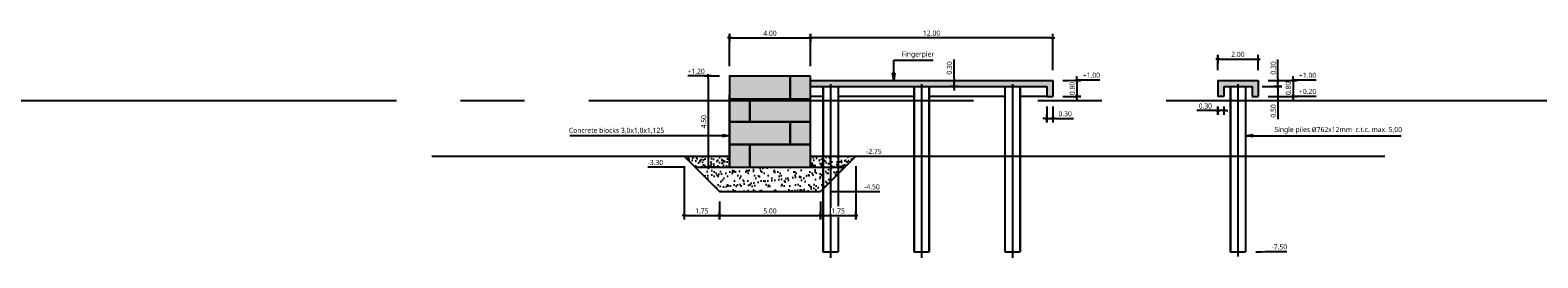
# Model space of a CAD drawing. Header units: metres. Extents: x 2831 to 4656, y -1529 to 547.
# Tile 7 of 20: x 3767 to 3842, y -1468 to -1457. Entities that reach past the tile are written whole.
import ezdxf

# ---------------------------------------------------------------- set-up
doc = ezdxf.new("R2010")
doc.units = ezdxf.units.M
doc.linetypes.add('06 Sections$0$CENTER2', pattern=[28.575, 19.05, -3.175, 3.175, -3.175])
for name, color, linetype in [('06 Sections$0$H000B2-HATCH-018', 1, 'Continuous'), ('06 Sections$0$H000B3-HATCH-025', 7, 'Continuous'), ('06 Sections$0$H000BW-HATCH-K253', 253, 'Continuous'), ('06 Sections$0$H000E3-GEN-025', 7, 'Continuous'), ('06 Sections$0$H000E4-GEN-035', 3, 'Continuous'), ('06 Sections$0$H000E5-GEN-050', 4, 'Continuous'), ('06 Sections$0$H000H3-TEXT-025', 7, 'Continuous'), ('06 Sections$0$H000S3-DIM-025', 7, 'Continuous'), ('06 Sections$0$H030L2-SYS-018', 1, '06 Sections$0$CENTER2'), ('06 Sections$0$H030L8-SYS-013', 8, '06 Sections$0$CENTER2')]:
    doc.layers.add(name, color=color, linetype=linetype)
doc.styles.add('06 Sections$0$ISO', font='segoeui.ttf')
doc.dimstyles.new('06 Sections$0$WB-M100', dxfattribs={"dimscale": 0.1, "dimtxt": 2.5, "dimasz": 1, "dimexe": 2, "dimexo": 5, "dimgap": 1, "dimtad": 1, "dimzin": 0, "dimdsep": 46, "dimtxsty": '06 Sections$0$ISO', "dimblk1": '06 Sections$0$dimdot', "dimblk2": '06 Sections$0$dimdot', "dimsah": 1, "dimcen": 0, "dimdle": 2, "dimclrd": 256, "dimclre": 256, "dimclrt": 256, "dimadec": 0, "dimazin": 0, "dimtp": 1, "dimtfac": 1, "dimtix": 1, "dimtmove": 0, "dimatfit": 3, "dimldrblk": '06 Sections$0$dimpijl', "dimfxl": 2, "dimtolj": 1, "dimtzin": 1, "dimlwd": -1, "dimlwe": -1, "dimarcsym": 0})
pattern_1 = [(50, (-96.21653, -0.5), (0.546554, -0.04781726), [0.05715, -0.62865]), (355, (-96.21653, -0.5), (-0.10573026, 0.57317054), [0.04572, -0.50292175]), (100.45144, (-96.171, -0.504), (0.44082374, 0.52535326), [0.04857003, -0.53427073]), (46.1842, (-96.2165, -0.3476), (0.8132371, -0.126127), [0.085725, -0.942975]), (96.63556, (-96.1488, -0.3581), (0.7122124, 0.7422784), [0.0728551, -0.8014068]), (351.18415, (-96.2165, -0.3476), (0.7122124, 0.7422784), [0.0685799, -0.7543792]), (21, (-96.14033, -0.3857), (0.45484317, -0.3067956), [0.05715, -0.62865]), (326, (-96.14033, -0.3857), (0.1854061, 0.5525639), [0.04572, -0.50292]), (71.45144, (-96.10243, -0.41127), (0.64024926, 0.2457683), [0.04857003, -0.5342698]), (37.5, (-96.21653, -0.5), (0.00926581, 0.253665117), [0, -0.496824, 0, -0.51054, 0, -0.504825]), (7.5, (-96.21653, -0.5), (0.20045899, 0.30054172), [0, -0.291084, 0, -0.485394, 0, -0.192405]), (327.5, (-96.38646, -0.5), (0.406771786, -0.01718623), [0, -0.1905, 0, -0.59436, 0, -0.78867]), (317.5, (-96.46266, -0.5), (0.44438754, 0.07627947), [0, -0.24765, 0, -0.394716, 0, -0.56007])]

# ---------------------------------------------------------------- blocks, each defined once
blk = doc.blocks.new('06 Sections$0$dimdot')
blk.add_line((-1, 0), (1, 0))
at = {"const_width": 0.5}
blk.add_lwpolyline([(-0.25, 0, 1), (0.25, 0, 1)], format="xyb", close=True, dxfattribs=at)
blk.add_lwpolyline([(0, -2), (0, 2)])
blk = doc.blocks.new('*D406')
at = {"layer": '06 Sections$0$H000S3-DIM-025', "transparency": 16777216}
for p, q in [((492.72, 1.7), (492.72, 3.307)), ((492.82, 3.107), (496.62, 3.107)), ((496.72, 1.7), (496.72, 3.307))]:
    blk.add_line(p, q, dxfattribs=at)
at = {"layer": '06 Sections$0$H000S3-DIM-025', "transparency": 16777216, "xscale": 0.1, "yscale": 0.1, "zscale": 0.1, "rotation": 180}
blk.add_blockref('06 Sections$0$dimdot', (492.72, 3.107), dxfattribs=at)
at = {"layer": '06 Sections$0$H000S3-DIM-025', "transparency": 16777216, "xscale": 0.1, "yscale": 0.1, "zscale": 0.1}
blk.add_blockref('06 Sections$0$dimdot', (496.72, 3.107), dxfattribs=at)
at = {"layer": '06 Sections$0$H000S3-DIM-025', "transparency": 16777216, "insert": (494.72, 3.336), "char_height": 0.25, "attachment_point": 5, "style": '06 Sections$0$ISO', "bg_fill": 3, "box_fill_scale": 1.1, "bg_fill_color": 256, "bg_fill_true_color": 13158600, "bg_fill_transparency": 0}
blk.add_mtext('\\A1;4.00', dxfattribs=at)
blk = doc.blocks.new('06 Sections$0$dimpijl')
at = {"linetype": 'Continuous'}
blk.add_hatch(color=256, dxfattribs=at).paths.add_polyline_path([(0, 0), (-3.5, 0.58), (-3.5, -0.58)])
for p, q in [((-3.5, 0.58), (0, 0)), ((-3.5, 0.58), (-3.5, -0.58)), ((0, 0), (-3.5, -0.58))]:
    blk.add_line(p, q, dxfattribs=at)
blk = doc.blocks.new('*D407')
at = {"layer": '06 Sections$0$H000S3-DIM-025', "transparency": 16777216}
for p, q in [((492.22, 1.2), (491.468, 1.2)), ((491.668, 1.1), (491.668, -3.2)), ((492.22, -3.3), (491.468, -3.3))]:
    blk.add_line(p, q, dxfattribs=at)
at = {"layer": '06 Sections$0$H000S3-DIM-025', "transparency": 16777216, "xscale": 0.1, "yscale": 0.1, "zscale": 0.1}
for p, rotation in [((491.668, 1.2), 90), ((491.668, -3.3), 270)]:
    blk.add_blockref('06 Sections$0$dimdot', p, dxfattribs=dict(at, rotation=rotation))
at = {"layer": '06 Sections$0$H000S3-DIM-025', "transparency": 16777216, "insert": (491.439, -1.05), "char_height": 0.25, "attachment_point": 5, "rotation": 90, "style": '06 Sections$0$ISO', "bg_fill": 3, "box_fill_scale": 1.1, "bg_fill_color": 256, "bg_fill_true_color": 13158600, "bg_fill_transparency": 0}
blk.add_mtext('\\A1;4.50', dxfattribs=at)
blk = doc.blocks.new('*D345')
at = {"layer": '06 Sections$0$H000S3-DIM-025', "transparency": 16777216}
for p, q in [((491.79, 1.221), (490.646, 1.221)), ((491.99, 1.2), (491.79, 1.221)), ((492.22, 1.2), (491.99, 1.2))]:
    blk.add_line(p, q, dxfattribs=at)
at = {"layer": '06 Sections$0$H000S3-DIM-025', "transparency": 16777216, "insert": (491.068, 1.451), "char_height": 0.25, "attachment_point": 5, "style": '06 Sections$0$ISO', "bg_fill": 3, "box_fill_scale": 1.1, "bg_fill_color": 256, "bg_fill_true_color": 13158600, "bg_fill_transparency": 0}
blk.add_mtext('\\A1;+1.20', dxfattribs=at)
blk = doc.blocks.new('*D305')
at = {"layer": '06 Sections$0$H000S3-DIM-025', "transparency": 16777216}
blk.add_line((490.52, -3.3), (488.669, -3.3), dxfattribs=at)
at = {"layer": '06 Sections$0$H000S3-DIM-025', "transparency": 16777216, "insert": (489.047, -3.071), "char_height": 0.25, "attachment_point": 5, "style": '06 Sections$0$ISO', "bg_fill": 3, "box_fill_scale": 1.1, "bg_fill_color": 256, "bg_fill_true_color": 13158600, "bg_fill_transparency": 0}
blk.add_mtext('\\A1;-3.30', dxfattribs=at)
blk = doc.blocks.new('*D304')
at = {"layer": '06 Sections$0$H000S3-DIM-025', "transparency": 16777216}
for p, q in [((490.47, -3.25), (490.47, -5.896)), ((492.22, -5), (492.22, -5.896)), ((490.57, -5.696), (492.12, -5.696))]:
    blk.add_line(p, q, dxfattribs=at)
at = {"layer": '06 Sections$0$H000S3-DIM-025', "transparency": 16777216, "xscale": 0.1, "yscale": 0.1, "zscale": 0.1, "rotation": 180}
blk.add_blockref('06 Sections$0$dimdot', (490.47, -5.696), dxfattribs=at)
at = {"layer": '06 Sections$0$H000S3-DIM-025', "transparency": 16777216, "xscale": 0.1, "yscale": 0.1, "zscale": 0.1}
blk.add_blockref('06 Sections$0$dimdot', (492.22, -5.696), dxfattribs=at)
at = {"layer": '06 Sections$0$H000S3-DIM-025', "transparency": 16777216, "insert": (491.345, -5.466), "char_height": 0.25, "attachment_point": 5, "style": '06 Sections$0$ISO', "bg_fill": 3, "box_fill_scale": 1.1, "bg_fill_color": 256, "bg_fill_true_color": 13158600, "bg_fill_transparency": 0}
blk.add_mtext('\\A1;1.75', dxfattribs=at)
blk = doc.blocks.new('*D408')
at = {"layer": '06 Sections$0$H000S3-DIM-025', "transparency": 16777216}
for p, q in [((492.22, -5), (492.22, -5.896)), ((497.22, -5), (497.22, -5.896)), ((492.32, -5.696), (497.12, -5.696))]:
    blk.add_line(p, q, dxfattribs=at)
at = {"layer": '06 Sections$0$H000S3-DIM-025', "transparency": 16777216, "xscale": 0.1, "yscale": 0.1, "zscale": 0.1, "rotation": 180}
blk.add_blockref('06 Sections$0$dimdot', (492.22, -5.696), dxfattribs=at)
at = {"layer": '06 Sections$0$H000S3-DIM-025', "transparency": 16777216, "xscale": 0.1, "yscale": 0.1, "zscale": 0.1}
blk.add_blockref('06 Sections$0$dimdot', (497.22, -5.696), dxfattribs=at)
at = {"layer": '06 Sections$0$H000S3-DIM-025', "transparency": 16777216, "insert": (494.72, -5.467), "char_height": 0.25, "attachment_point": 5, "style": '06 Sections$0$ISO', "bg_fill": 3, "box_fill_scale": 1.1, "bg_fill_color": 256, "bg_fill_true_color": 13158600, "bg_fill_transparency": 0}
blk.add_mtext('\\A1;5.00', dxfattribs=at)
blk = doc.blocks.new('*D302')
at = {"layer": '06 Sections$0$H000S3-DIM-025', "transparency": 16777216}
for p, q in [((498.97, -3.25), (498.97, -5.896)), ((497.22, -5), (497.22, -5.896)), ((497.32, -5.696), (498.87, -5.696))]:
    blk.add_line(p, q, dxfattribs=at)
at = {"layer": '06 Sections$0$H000S3-DIM-025', "transparency": 16777216, "xscale": 0.1, "yscale": 0.1, "zscale": 0.1, "rotation": 180}
blk.add_blockref('06 Sections$0$dimdot', (497.22, -5.696), dxfattribs=at)
at = {"layer": '06 Sections$0$H000S3-DIM-025', "transparency": 16777216, "xscale": 0.1, "yscale": 0.1, "zscale": 0.1}
blk.add_blockref('06 Sections$0$dimdot', (498.97, -5.696), dxfattribs=at)
at = {"layer": '06 Sections$0$H000S3-DIM-025', "transparency": 16777216, "insert": (498.095, -5.466), "char_height": 0.25, "attachment_point": 5, "style": '06 Sections$0$ISO', "bg_fill": 3, "box_fill_scale": 1.1, "bg_fill_color": 256, "bg_fill_true_color": 13158600, "bg_fill_transparency": 0}
blk.add_mtext('\\A1;1.75', dxfattribs=at)
blk = doc.blocks.new('*D306')
at = {"layer": '06 Sections$0$H000S3-DIM-025', "transparency": 16777216}
blk.add_line((497.72, -4.5), (500.151, -4.5), dxfattribs=at)
at = {"layer": '06 Sections$0$H000S3-DIM-025', "transparency": 16777216, "insert": (499.772, -4.271), "char_height": 0.25, "attachment_point": 5, "style": '06 Sections$0$ISO', "bg_fill": 3, "box_fill_scale": 1.1, "bg_fill_color": 256, "bg_fill_true_color": 13158600, "bg_fill_transparency": 0}
blk.add_mtext('\\A1;-4.50', dxfattribs=at)
blk = doc.blocks.new('*D303')
at = {"layer": '06 Sections$0$H000S3-DIM-025', "transparency": 16777216}
blk.add_line((499.47, -2.75), (500.241, -2.75), dxfattribs=at)
at = {"layer": '06 Sections$0$H000S3-DIM-025', "transparency": 16777216, "insert": (499.866, -2.521), "char_height": 0.25, "attachment_point": 5, "style": '06 Sections$0$ISO', "bg_fill": 3, "box_fill_scale": 1.1, "bg_fill_color": 256, "bg_fill_true_color": 13158600, "bg_fill_transparency": 0}
blk.add_mtext('\\A1;-2.75', dxfattribs=at)
blk = doc.blocks.new('*D420')
at = {"layer": '06 Sections$0$H000S3-DIM-025', "transparency": 16777216}
for p, q in [((496.719, 1.7), (496.719, 3.307)), ((508.62, 3.107), (496.819, 3.107)), ((508.72, 1.5), (508.72, 3.307))]:
    blk.add_line(p, q, dxfattribs=at)
at = {"layer": '06 Sections$0$H000S3-DIM-025', "transparency": 16777216, "xscale": 0.1, "yscale": 0.1, "zscale": 0.1, "rotation": 180}
blk.add_blockref('06 Sections$0$dimdot', (496.719, 3.107), dxfattribs=at)
at = {"layer": '06 Sections$0$H000S3-DIM-025', "transparency": 16777216, "xscale": 0.1, "yscale": 0.1, "zscale": 0.1}
blk.add_blockref('06 Sections$0$dimdot', (508.72, 3.107), dxfattribs=at)
at = {"layer": '06 Sections$0$H000S3-DIM-025', "transparency": 16777216, "insert": (502.72, 3.337), "char_height": 0.25, "attachment_point": 5, "style": '06 Sections$0$ISO', "bg_fill": 3, "box_fill_scale": 1.1, "bg_fill_color": 256, "bg_fill_true_color": 13158600, "bg_fill_transparency": 0}
blk.add_mtext('\\A1;12.00', dxfattribs=at)
blk = doc.blocks.new('*D355')
at = {"layer": '06 Sections$0$H000S3-DIM-025', "transparency": 16777216}
for p, q in [((509.22, 1), (509.712, 1)), ((509.712, 1), (509.912, 1.021)), ((509.912, 1.021), (511.056, 1.021))]:
    blk.add_line(p, q, dxfattribs=at)
at = {"layer": '06 Sections$0$H000S3-DIM-025', "transparency": 16777216, "insert": (510.634, 1.251), "char_height": 0.25, "attachment_point": 5, "style": '06 Sections$0$ISO', "bg_fill": 3, "box_fill_scale": 1.1, "bg_fill_color": 256, "bg_fill_true_color": 13158600, "bg_fill_transparency": 0}
blk.add_mtext('\\A1;+1.00', dxfattribs=at)
blk = doc.blocks.new('*D421')
at = {"layer": '06 Sections$0$H000S3-DIM-025', "transparency": 16777216}
for p, q in [((509.22, 1), (510.112, 1)), ((509.912, 1.1), (509.912, 1.2)), ((509.912, 1), (509.912, 0.2)), ((509.22, 0.2), (510.112, 0.2)), ((509.912, 0.1), (509.912, 0))]:
    blk.add_line(p, q, dxfattribs=at)
at = {"layer": '06 Sections$0$H000S3-DIM-025', "transparency": 16777216, "xscale": 0.1, "yscale": 0.1, "zscale": 0.1}
for p, rotation in [((509.912, 1), 270), ((509.912, 0.2), 90)]:
    blk.add_blockref('06 Sections$0$dimdot', p, dxfattribs=dict(at, rotation=rotation))
at = {"layer": '06 Sections$0$H000S3-DIM-025', "transparency": 16777216, "insert": (509.682, 0.6), "char_height": 0.25, "attachment_point": 5, "rotation": 90, "style": '06 Sections$0$ISO', "bg_fill": 3, "box_fill_scale": 1.1, "bg_fill_color": 256, "bg_fill_true_color": 13158600, "bg_fill_transparency": 0}
blk.add_mtext('\\A1;0.80', dxfattribs=at)
blk = doc.blocks.new('*D422')
at = {"layer": '06 Sections$0$H000S3-DIM-025', "transparency": 16777216}
for p, q in [((503.832, 1.1), (503.832, 2.025)), ((503.832, 0.7), (503.832, 1)), ((503.847, 1), (504.032, 1)), ((503.32, 0.7), (504.032, 0.7)), ((503.832, 0.6), (503.832, 0.5))]:
    blk.add_line(p, q, dxfattribs=at)
at = {"layer": '06 Sections$0$H000S3-DIM-025', "transparency": 16777216, "xscale": 0.1, "yscale": 0.1, "zscale": 0.1}
for p, rotation in [((503.832, 1), 270), ((503.832, 0.7), 90)]:
    blk.add_blockref('06 Sections$0$dimdot', p, dxfattribs=dict(at, rotation=rotation))
at = {"layer": '06 Sections$0$H000S3-DIM-025', "transparency": 16777216, "insert": (503.602, 1.613), "char_height": 0.25, "attachment_point": 5, "rotation": 90, "style": '06 Sections$0$ISO', "bg_fill": 3, "box_fill_scale": 1.1, "bg_fill_color": 256, "bg_fill_true_color": 13158600, "bg_fill_transparency": 0}
blk.add_mtext('\\A1;0.30', dxfattribs=at)
blk = doc.blocks.new('*D423')
at = {"layer": '06 Sections$0$H000S3-DIM-025', "transparency": 16777216}
for p, q in [((508.42, -0.3), (508.42, -1.087)), ((508.72, -0.3), (508.72, -1.087)), ((508.32, -0.887), (508.22, -0.887)), ((508.42, -0.887), (508.72, -0.887)), ((508.82, -0.887), (509.745, -0.887))]:
    blk.add_line(p, q, dxfattribs=at)
at = {"layer": '06 Sections$0$H000S3-DIM-025', "transparency": 16777216, "xscale": 0.1, "yscale": 0.1, "zscale": 0.1}
blk.add_blockref('06 Sections$0$dimdot', (508.42, -0.887), dxfattribs=at)
at = {"layer": '06 Sections$0$H000S3-DIM-025', "transparency": 16777216, "xscale": 0.1, "yscale": 0.1, "zscale": 0.1, "rotation": 180}
blk.add_blockref('06 Sections$0$dimdot', (508.72, -0.887), dxfattribs=at)
at = {"layer": '06 Sections$0$H000S3-DIM-025', "transparency": 16777216, "insert": (509.333, -0.657), "char_height": 0.25, "attachment_point": 5, "style": '06 Sections$0$ISO', "bg_fill": 3, "box_fill_scale": 1.1, "bg_fill_color": 256, "bg_fill_true_color": 13158600, "bg_fill_transparency": 0}
blk.add_mtext('\\A1;0.30', dxfattribs=at)
blk = doc.blocks.new('*D424')
at = {"layer": '06 Sections$0$H000S3-DIM-025', "transparency": 16777216}
for p, q in [((516.884, 1.5), (516.884, 2.257)), ((518.884, 1.5), (518.884, 2.257)), ((516.984, 2.057), (518.784, 2.057))]:
    blk.add_line(p, q, dxfattribs=at)
at = {"layer": '06 Sections$0$H000S3-DIM-025', "transparency": 16777216, "xscale": 0.1, "yscale": 0.1, "zscale": 0.1, "rotation": 180}
blk.add_blockref('06 Sections$0$dimdot', (516.884, 2.057), dxfattribs=at)
at = {"layer": '06 Sections$0$H000S3-DIM-025', "transparency": 16777216, "xscale": 0.1, "yscale": 0.1, "zscale": 0.1}
blk.add_blockref('06 Sections$0$dimdot', (518.884, 2.057), dxfattribs=at)
at = {"layer": '06 Sections$0$H000S3-DIM-025', "transparency": 16777216, "insert": (517.884, 2.286), "char_height": 0.25, "attachment_point": 5, "style": '06 Sections$0$ISO', "bg_fill": 3, "box_fill_scale": 1.1, "bg_fill_color": 256, "bg_fill_true_color": 13158600, "bg_fill_transparency": 0}
blk.add_mtext('\\A1;2.00', dxfattribs=at)
blk = doc.blocks.new('*D425')
at = {"layer": '06 Sections$0$H000S3-DIM-025', "transparency": 16777216}
for p, q in [((519.867, 1.1), (519.867, 2.025)), ((519.384, 1), (520.067, 1)), ((519.867, 0.7), (519.867, 1)), ((519.084, 0.7), (520.067, 0.7)), ((519.867, 0.6), (519.867, 0.5))]:
    blk.add_line(p, q, dxfattribs=at)
at = {"layer": '06 Sections$0$H000S3-DIM-025', "transparency": 16777216, "xscale": 0.1, "yscale": 0.1, "zscale": 0.1}
for p, rotation in [((519.867, 1), 270), ((519.867, 0.7), 90)]:
    blk.add_blockref('06 Sections$0$dimdot', p, dxfattribs=dict(at, rotation=rotation))
at = {"layer": '06 Sections$0$H000S3-DIM-025', "transparency": 16777216, "insert": (519.637, 1.613), "char_height": 0.25, "attachment_point": 5, "rotation": 90, "style": '06 Sections$0$ISO', "bg_fill": 3, "box_fill_scale": 1.1, "bg_fill_color": 256, "bg_fill_true_color": 13158600, "bg_fill_transparency": 0}
blk.add_mtext('\\A1;0.30', dxfattribs=at)
blk = doc.blocks.new('*D426')
at = {"layer": '06 Sections$0$H000S3-DIM-025', "transparency": 16777216}
for p, q in [((519.084, 0.7), (520.067, 0.7)), ((519.384, 0.2), (520.067, 0.2)), ((519.867, 0.6), (519.867, 0.3)), ((519.867, 0.2), (519.867, -0.926))]:
    blk.add_line(p, q, dxfattribs=at)
at = {"layer": '06 Sections$0$H000S3-DIM-025', "transparency": 16777216, "xscale": 0.1, "yscale": 0.1, "zscale": 0.1}
for p, rotation in [((519.867, 0.7), 90), ((519.867, 0.2), 270)]:
    blk.add_blockref('06 Sections$0$dimdot', p, dxfattribs=dict(at, rotation=rotation))
at = {"layer": '06 Sections$0$H000S3-DIM-025', "transparency": 16777216, "insert": (519.637, -0.514), "char_height": 0.25, "attachment_point": 5, "rotation": 90, "style": '06 Sections$0$ISO', "bg_fill": 3, "box_fill_scale": 1.1, "bg_fill_color": 256, "bg_fill_true_color": 13158600, "bg_fill_transparency": 0}
blk.add_mtext('\\A1;0.50', dxfattribs=at)
blk = doc.blocks.new('*D427')
at = {"layer": '06 Sections$0$H000S3-DIM-025', "transparency": 16777216}
for p, q in [((519.384, 1), (520.812, 1)), ((520.612, 1.1), (520.612, 1.2)), ((520.612, 1), (520.612, 0.2)), ((519.384, 0.2), (520.812, 0.2)), ((520.612, 0.1), (520.612, 0))]:
    blk.add_line(p, q, dxfattribs=at)
at = {"layer": '06 Sections$0$H000S3-DIM-025', "transparency": 16777216, "xscale": 0.1, "yscale": 0.1, "zscale": 0.1}
for p, rotation in [((520.612, 1), 270), ((520.612, 0.2), 90)]:
    blk.add_blockref('06 Sections$0$dimdot', p, dxfattribs=dict(at, rotation=rotation))
at = {"layer": '06 Sections$0$H000S3-DIM-025', "transparency": 16777216, "insert": (520.383, 0.6), "char_height": 0.25, "attachment_point": 5, "rotation": 90, "style": '06 Sections$0$ISO', "bg_fill": 3, "box_fill_scale": 1.1, "bg_fill_color": 256, "bg_fill_true_color": 13158600, "bg_fill_transparency": 0}
blk.add_mtext('\\A1;0.80', dxfattribs=at)
blk = doc.blocks.new('*D356')
at = {"layer": '06 Sections$0$H000S3-DIM-025', "transparency": 16777216}
for p, q in [((519.384, 1), (520.412, 1)), ((520.412, 1), (520.612, 1.021)), ((520.612, 1.021), (521.756, 1.021))]:
    blk.add_line(p, q, dxfattribs=at)
at = {"layer": '06 Sections$0$H000S3-DIM-025', "transparency": 16777216, "insert": (521.334, 1.251), "char_height": 0.25, "attachment_point": 5, "style": '06 Sections$0$ISO', "bg_fill": 3, "box_fill_scale": 1.1, "bg_fill_color": 256, "bg_fill_true_color": 13158600, "bg_fill_transparency": 0}
blk.add_mtext('\\A1;+1.00', dxfattribs=at)
blk = doc.blocks.new('*D357')
at = {"layer": '06 Sections$0$H000S3-DIM-025', "transparency": 16777216}
for p, q in [((519.384, 0.2), (520.412, 0.2)), ((520.412, 0.2), (520.612, 0.221)), ((520.612, 0.221), (521.756, 0.221))]:
    blk.add_line(p, q, dxfattribs=at)
at = {"layer": '06 Sections$0$H000S3-DIM-025', "transparency": 16777216, "insert": (521.334, 0.45), "char_height": 0.25, "attachment_point": 5, "style": '06 Sections$0$ISO', "bg_fill": 3, "box_fill_scale": 1.1, "bg_fill_color": 256, "bg_fill_true_color": 13158600, "bg_fill_transparency": 0}
blk.add_mtext('\\A1;+0.20', dxfattribs=at)
blk = doc.blocks.new('*D428')
at = {"layer": '06 Sections$0$H000S3-DIM-025', "transparency": 16777216}
for p, q in [((516.784, -0.501), (515.858, -0.501)), ((516.884, -0.3), (516.884, -0.701)), ((517.184, -0.501), (516.884, -0.501)), ((517.184, -0.3), (517.184, -0.701)), ((517.284, -0.501), (517.384, -0.501))]:
    blk.add_line(p, q, dxfattribs=at)
at = {"layer": '06 Sections$0$H000S3-DIM-025', "transparency": 16777216, "xscale": 0.1, "yscale": 0.1, "zscale": 0.1}
blk.add_blockref('06 Sections$0$dimdot', (516.884, -0.501), dxfattribs=at)
at = {"layer": '06 Sections$0$H000S3-DIM-025', "transparency": 16777216, "xscale": 0.1, "yscale": 0.1, "zscale": 0.1, "rotation": 180}
blk.add_blockref('06 Sections$0$dimdot', (517.184, -0.501), dxfattribs=at)
at = {"layer": '06 Sections$0$H000S3-DIM-025', "transparency": 16777216, "insert": (516.271, -0.272), "char_height": 0.25, "attachment_point": 5, "style": '06 Sections$0$ISO', "bg_fill": 3, "box_fill_scale": 1.1, "bg_fill_color": 256, "bg_fill_true_color": 13158600, "bg_fill_transparency": 0}
blk.add_mtext('\\A1;0.30', dxfattribs=at)
blk = doc.blocks.new('*D365')
at = {"layer": '06 Sections$0$H000S3-DIM-025', "transparency": 16777216}
for p, q in [((518.765, -7.5), (519.056, -7.5)), ((519.056, -7.5), (519.256, -7.479)), ((519.256, -7.479), (520.313, -7.479))]:
    blk.add_line(p, q, dxfattribs=at)
at = {"layer": '06 Sections$0$H000S3-DIM-025', "transparency": 16777216, "insert": (519.935, -7.25), "char_height": 0.25, "attachment_point": 5, "style": '06 Sections$0$ISO', "bg_fill": 3, "box_fill_scale": 1.1, "bg_fill_color": 256, "bg_fill_true_color": 13158600, "bg_fill_transparency": 0}
blk.add_mtext('\\A1;-7.50', dxfattribs=at)
blk = doc.blocks.new('06 Sections')
at = {"layer": '06 Sections$0$H000B2-HATCH-018'}
h = blk.add_hatch(dxfattribs=at)
h.set_pattern_fill('AR-CONC', color=256, scale=0.003)
h.set_pattern_definition(pattern_1)
h.paths.add_polyline_path([(490.47, -2.75), (491.02, -3.3), (492.72, -3.3), (492.72, -2.75)])
h = blk.add_hatch(dxfattribs=at)
h.set_pattern_fill('AR-CONC', color=256, scale=0.003)
h.set_pattern_definition(pattern_1)
h.paths.add_polyline_path([(496.72, -2.75), (496.72, -3.3), (498.42, -3.3), (498.97, -2.75)])
at = {"layer": '06 Sections$0$H000B3-HATCH-025'}
h = blk.add_hatch(dxfattribs=at)
h.set_pattern_fill('AR-SAND', color=256, scale=0.01)
h.set_pattern_definition([(37.5, (-96.21653, -0.5), (-0.0160003, 0.48941324), [0, -0.38608, 0, -0.4318, 0, -0.41275]), (7.5, (-96.21653, -0.5), (0.4495233, 0.7168251), [0, -0.20828, 0, -0.34798, 0, -0.13335]), (327.5, (-96.52895, -0.5), (0.79099237, 0.00143718), [0, -0.127, 0, -0.4572, 0, -0.5969]), (317.5, (-96.52895, -0.5), (0.76355645, 0.2229293), [0, -0.0635, 0, -0.29972, 0, -0.3429])])
h.paths.add_polyline_path([(497.22, -4.5), (498.42, -3.3), (491.02, -3.3), (492.22, -4.5)])
at = {"layer": '06 Sections$0$H000BW-HATCH-K253'}
h = blk.add_hatch(color=256, dxfattribs=at)
h.dxf.hatch_style = 1
h.paths.add_polyline_path([(496.72, 1.2), (492.72, 1.2), (492.72, -3.3), (496.72, -3.3)])
h = blk.add_hatch(color=256, dxfattribs=at)
h.dxf.hatch_style = 1
h.paths.add_polyline_path([(508.72, 1), (496.72, 1), (496.72, 0.7), (508.42, 0.7), (508.42, 0.2), (508.72, 0.2)])
h = blk.add_hatch(color=256, dxfattribs=at)
h.dxf.hatch_style = 1
h.paths.add_polyline_path([(516.884, 1), (516.884, 0.2), (517.184, 0.2), (517.184, 0.7), (518.584, 0.7), (518.584, 0.2), (518.884, 0.2), (518.884, 1)])
at = {"layer": '06 Sections$0$H000E3-GEN-025'}
for p, q in [((497.339, 0.7), (497.339, -7.5)), ((497.351, 0.7), (497.351, -7.5)), ((498.089, 0.7), (498.089, -5.237)), ((498.101, 0.7), (498.101, -5.237)), ((501.839, 0.7), (501.839, -7.5)), ((501.851, 0.7), (501.851, -7.5)), ((502.589, 0.7), (502.589, -7.5)), ((502.601, 0.7), (502.601, -7.5)), ((506.339, 0.7), (506.339, -7.5)), ((506.351, 0.7), (506.351, -7.5)), ((507.089, 0.7), (507.089, -7.5)), ((507.101, 0.7), (507.101, -7.5)), ((517.503, 0.7), (517.503, -7.5)), ((517.515, 0.7), (517.515, -7.5)), ((518.253, 0.7), (518.253, -7.5)), ((518.265, 0.7), (518.265, -7.5)), ((498.089, -5.768), (498.089, -7.5)), ((498.101, -5.768), (498.101, -7.5)), ((497.339, -7.5), (498.101, -7.5)), ((501.839, -7.5), (502.601, -7.5)), ((506.339, -7.5), (507.101, -7.5)), ((517.503, -7.5), (518.265, -7.5))]:
    blk.add_line(p, q, dxfattribs=at)
at = {"layer": '06 Sections$0$H000E4-GEN-035'}
for p, q in [((497.339, 0.2), (496.72, 0.2)), ((501.839, 0.2), (498.101, 0.2)), ((506.339, 0.2), (502.601, 0.2)), ((508.42, 0.2), (507.101, 0.2)), ((477.983, -2.75), (492.72, -2.75)), ((490.47, -2.75), (492.22, -4.5)), ((496.72, -2.75), (525.162, -2.75)), ((498.97, -2.75), (497.22, -4.5)), ((491.02, -3.3), (498.42, -3.3)), ((492.22, -4.5), (497.22, -4.5))]:
    blk.add_line(p, q, dxfattribs=at)
at = {"layer": '06 Sections$0$H000E5-GEN-050'}
for p, q in [((496.72, 1), (508.72, 1)), ((508.72, 1), (508.72, 0.2)), ((516.884, 1), (516.884, 0.2)), ((516.884, 1), (518.884, 1)), ((518.884, 1), (518.884, 0.2)), ((492.72, -3.3), (492.72, 0.275)), ((496.72, 0.7), (508.42, 0.7)), ((496.72, -3.3), (496.72, 0.275)), ((508.42, 0.7), (508.42, 0.2)), ((508.42, 0.2), (508.72, 0.2)), ((517.184, 0.2), (516.884, 0.2)), ((517.184, 0.7), (517.184, 0.2)), ((517.184, 0.7), (518.584, 0.7)), ((518.584, 0.7), (518.584, 0.2)), ((518.584, 0.2), (518.884, 0.2))]:
    blk.add_line(p, q, dxfattribs=at)
for points in [[(495.72, 1.2), (492.72, 1.2), (492.72, 0.075), (495.72, 0.075)], [(496.72, 1.2), (495.72, 1.2), (495.72, 0.075), (496.72, 0.075)], [(492.72, -1.05), (493.72, -1.05), (493.72, 0.075), (492.72, 0.075)], [(493.72, -1.05), (496.72, -1.05), (496.72, 0.075), (493.72, 0.075)], [(495.72, -1.05), (492.72, -1.05), (492.72, -2.175), (495.72, -2.175)], [(496.72, -1.05), (495.72, -1.05), (495.72, -2.175), (496.72, -2.175)], [(492.72, -3.3), (493.72, -3.3), (493.72, -2.175), (492.72, -2.175)], [(493.72, -3.3), (496.72, -3.3), (496.72, -2.175), (493.72, -2.175)]]:
    blk.add_lwpolyline(points, close=True, dxfattribs=at)
at = {"layer": '06 Sections$0$H030L2-SYS-018'}
blk.add_line((-171.475, 0), (1168.02, 0), dxfattribs=at)
at = {"layer": '06 Sections$0$H030L8-SYS-013'}
for p, q in [((497.72, 0.812), (497.72, -7.79)), ((502.22, 0.812), (502.22, -7.79)), ((506.72, 0.812), (506.72, -7.79)), ((517.884, 0.812), (517.884, -7.722))]:
    blk.add_line(p, q, dxfattribs=at)
at = {"layer": '06 Sections$0$H000H3-TEXT-025', "insert": (519.695, -1.642), "char_height": 0.25, "attachment_point": 7, "style": '06 Sections$0$ISO'}
blk.add_mtext('\\A1;Single piles {\\fISOCPEUR|b0|i0|c0|p34;%%C}762x12mm  c.t.c. max. 5,00', dxfattribs=at)
at = {"layer": '06 Sections$0$H000H3-TEXT-025', "annotation_type": 0, "has_hookline": 1, "hookline_direction": 0, "text_width": 6.268}
blk.add_leader([(518.265, -1.742), (519.595, -1.742)], dimstyle='06 Sections$0$WB-M100', dxfattribs=at)
at = {"layer": '06 Sections$0$H000S3-DIM-025'}
for base, p1, p2, picture, middle in [((496.72, 3.107), (492.72, 1.2), (496.72, 1.2), '*D406', (494.72, 3.336)), ((518.884, 2.057), (516.884, 1), (518.884, 1), '*D424', (517.884, 2.286))]:
    dim = blk.add_linear_dim(base=base, p1=p1, p2=p2, dimstyle='06 Sections$0$WB-M100', override={"dimpost": '<>', "dimtfill": 1}, dxfattribs=at)
    dim.commit()
    dim.dimension.update_dxf_attribs({"geometry": picture, "text_midpoint": middle})
for base, p1, p2, angle, picture, middle in [((496.719, 3.107), (508.72, 1), (496.719, 1.2), 180, '*D420', (502.72, 3.337)), ((491.668, -3.3), (492.72, 1.2), (492.72, -3.3), 90, '*D407', (491.439, -1.05))]:
    dim = blk.add_linear_dim(base=base, p1=p1, p2=p2, angle=angle, dimstyle='06 Sections$0$WB-M100', override={"dimpost": '<>', "dimtfill": 1}, dxfattribs=at)
    dim.commit()
    dim.dimension.update_dxf_attribs({"geometry": picture, "text_midpoint": middle})
dim = blk.add_linear_dim(base=(519.867, 0.7), p1=(518.884, 1), p2=(518.584, 0.7), angle=90, dimstyle='06 Sections$0$WB-M100', override={"dimpost": '<>', "dimtfill": 1}, dxfattribs=at)
dim.commit()
dim.dimension.update_dxf_attribs({"geometry": '*D425', "text_midpoint": (519.867, 1.613), "dimtype": 128})
at = {"layer": '06 Sections$0$H000H3-TEXT-025', "insert": (501.239, 2.093), "char_height": 0.25, "attachment_point": 7, "style": '06 Sections$0$ISO'}
blk.add_mtext('\\A1;Fingerpier', dxfattribs=at)
at = {"layer": '06 Sections$0$H000S3-DIM-025'}
dim = blk.add_ordinate_dim(feature_location=(492.72, 1.2), offset=(-1.13, 0.021), dtype=0, origin=(-100, 0), dimstyle='06 Sections$0$WB-M100', override={"dimpost": '+<>', "dimtfill": 1}, dxfattribs=at)
dim.commit()
dim.dimension.update_dxf_attribs({"geometry": '*D345', "text_midpoint": (491.068, 1.451)})
dim = blk.add_linear_dim(base=(519.867, 0.2), p1=(518.584, 0.7), p2=(518.884, 0.2), angle=90, dimstyle='06 Sections$0$WB-M100', override={"dimpost": '<>', "dimtfill": 1}, dxfattribs=at)
dim.commit()
dim.dimension.update_dxf_attribs({"geometry": '*D426', "text_midpoint": (519.867, -0.514), "dimtype": 128})
dim = blk.add_linear_dim(base=(520.612, 0.2), p1=(518.884, 1), p2=(518.884, 0.2), angle=90, dimstyle='06 Sections$0$WB-M100', override={"dimpost": '<>', "dimtfill": 1}, dxfattribs=at)
dim.commit()
dim.dimension.update_dxf_attribs({"geometry": '*D427', "text_midpoint": (520.383, 0.6)})
dim = blk.add_ordinate_dim(feature_location=(491.02, -3.3), offset=(-1.494, 0), dtype=0, origin=(-100, 0), dimstyle='06 Sections$0$WB-M100', override={"dimpost": '-<>', "dimtfill": 1}, dxfattribs=at)
dim.commit()
dim.dimension.update_dxf_attribs({"geometry": '*D305', "text_midpoint": (489.047, -3.071)})
dim = blk.add_linear_dim(base=(492.22, -5.696), p1=(490.47, -2.75), p2=(492.22, -4.5), dimstyle='06 Sections$0$WB-M100', override={"dimpost": '<>', "dimtfill": 1}, dxfattribs=at)
dim.commit()
dim.dimension.update_dxf_attribs({"geometry": '*D304', "text_midpoint": (491.345, -5.466)})
dim = blk.add_linear_dim(base=(497.22, -5.696), p1=(492.22, -4.5), p2=(497.22, -4.5), dimstyle='06 Sections$0$WB-M100', override={"dimpost": '<>', "dimtmove": 1, "dimtfill": 1}, dxfattribs=at)
dim.commit()
dim.dimension.update_dxf_attribs({"geometry": '*D408', "text_midpoint": (494.72, -5.467)})
dim = blk.add_linear_dim(base=(498.97, -5.696), p1=(497.22, -4.5), p2=(498.97, -2.75), dimstyle='06 Sections$0$WB-M100', override={"dimpost": '<>', "dimtmove": 1, "dimtfill": 1}, dxfattribs=at)
dim.commit()
dim.dimension.update_dxf_attribs({"geometry": '*D302', "text_midpoint": (498.095, -5.466)})
dim = blk.add_ordinate_dim(feature_location=(497.22, -4.5), offset=(2.073, 0), dtype=0, origin=(-100, 0), dimstyle='06 Sections$0$WB-M100', override={"dimpost": '-<>', "dimtfill": 1}, dxfattribs=at)
dim.commit()
dim.dimension.update_dxf_attribs({"geometry": '*D306', "text_midpoint": (499.772, -4.271)})
dim = blk.add_ordinate_dim(feature_location=(498.97, -2.75), offset=(0.422, 0), dtype=0, origin=(-100, 0), dimstyle='06 Sections$0$WB-M100', override={"dimpost": '-<>', "dimtfill": 1}, dxfattribs=at)
dim.commit()
dim.dimension.update_dxf_attribs({"geometry": '*D303', "text_midpoint": (499.866, -2.521)})
at = {"layer": '06 Sections$0$H000H3-TEXT-025', "insert": (489.481, -1.646), "char_height": 0.25, "attachment_point": 9, "style": '06 Sections$0$ISO'}
blk.add_mtext('\\A1;Concrete blocks 3,0x1,0x1,125', dxfattribs=at)
at = {"layer": '06 Sections$0$H000S3-DIM-025'}
dim = blk.add_ordinate_dim(feature_location=(508.72, 1), offset=(1.392, 0.021), dtype=0, origin=(-179.164, 0), dimstyle='06 Sections$0$WB-M100', override={"dimpost": '+<>', "dimtfill": 1}, dxfattribs=at)
dim.commit()
dim.dimension.update_dxf_attribs({"geometry": '*D355', "text_midpoint": (510.634, 1.251)})
at = {"layer": '06 Sections$0$H000H3-TEXT-025', "annotation_type": 0, "has_hookline": 1, "hookline_direction": 1, "text_width": 4.671}
blk.add_leader([(492.72, -1.746), (489.581, -1.746)], dimstyle='06 Sections$0$WB-M100', dxfattribs=at)
at = {"layer": '06 Sections$0$H000S3-DIM-025'}
dim = blk.add_linear_dim(base=(509.912, 0.2), p1=(508.72, 1), p2=(508.72, 0.2), angle=90, dimstyle='06 Sections$0$WB-M100', override={"dimpost": '<>', "dimtfill": 1}, dxfattribs=at)
dim.commit()
dim.dimension.update_dxf_attribs({"geometry": '*D421', "text_midpoint": (509.682, 0.6)})
at = {"layer": '06 Sections$0$H000H3-TEXT-025', "annotation_type": 0, "has_hookline": 1, "hookline_direction": 0, "text_width": 1.556}
blk.add_leader([(500.849, 1), (500.849, 1.993), (501.139, 1.993)], dimstyle='06 Sections$0$WB-M100', dxfattribs=at)
at = {"layer": '06 Sections$0$H000S3-DIM-025'}
dim = blk.add_linear_dim(base=(503.832, 1), p1=(502.82, 0.7), p2=(503.347, 1), angle=90, dimstyle='06 Sections$0$WB-M100', override={"dimpost": '<>', "dimtfill": 1}, dxfattribs=at)
dim.commit()
dim.dimension.update_dxf_attribs({"geometry": '*D422', "text_midpoint": (503.832, 1.613), "dimtype": 128})
dim = blk.add_linear_dim(base=(508.72, -0.887), p1=(508.42, 0.2), p2=(508.72, 0.2), dimstyle='06 Sections$0$WB-M100', override={"dimpost": '<>', "dimtfill": 1}, dxfattribs=at)
dim.commit()
dim.dimension.update_dxf_attribs({"geometry": '*D423', "text_midpoint": (509.333, -0.887), "dimtype": 128})
dim = blk.add_ordinate_dim(feature_location=(518.884, 1), offset=(1.928, 0.021), dtype=0, origin=(-179.164, 0), dimstyle='06 Sections$0$WB-M100', override={"dimpost": '+<>', "dimtfill": 1}, dxfattribs=at)
dim.commit()
dim.dimension.update_dxf_attribs({"geometry": '*D356', "text_midpoint": (521.334, 1.251)})
dim = blk.add_ordinate_dim(feature_location=(518.884, 0.2), offset=(1.928, 0.021), dtype=0, origin=(-179.164, 0), dimstyle='06 Sections$0$WB-M100', override={"dimpost": '+<>', "dimtfill": 1}, dxfattribs=at)
dim.commit()
dim.dimension.update_dxf_attribs({"geometry": '*D357', "text_midpoint": (521.334, 0.45)})
dim = blk.add_linear_dim(base=(516.884, -0.501), p1=(517.184, 0.2), p2=(516.884, 0.2), dimstyle='06 Sections$0$WB-M100', override={"dimpost": '<>', "dimtfill": 1}, dxfattribs=at)
dim.commit()
dim.dimension.update_dxf_attribs({"geometry": '*D428', "text_midpoint": (516.271, -0.501), "dimtype": 128})
dim = blk.add_ordinate_dim(feature_location=(518.265, -7.5), offset=(1.191, 0.021), dtype=0, origin=(-171.475, 0), dimstyle='06 Sections$0$WB-M100', override={"dimpost": '-<>', "dimtfill": 1}, dxfattribs=at)
dim.commit()
dim.dimension.update_dxf_attribs({"geometry": '*D365', "text_midpoint": (519.935, -7.25)})

msp = doc.modelspace()

# ---------------------------------------------------------------- block references
msp.add_blockref('06 Sections', (3308.804, -1460.004))

doc.saveas('drawing.dxf')
